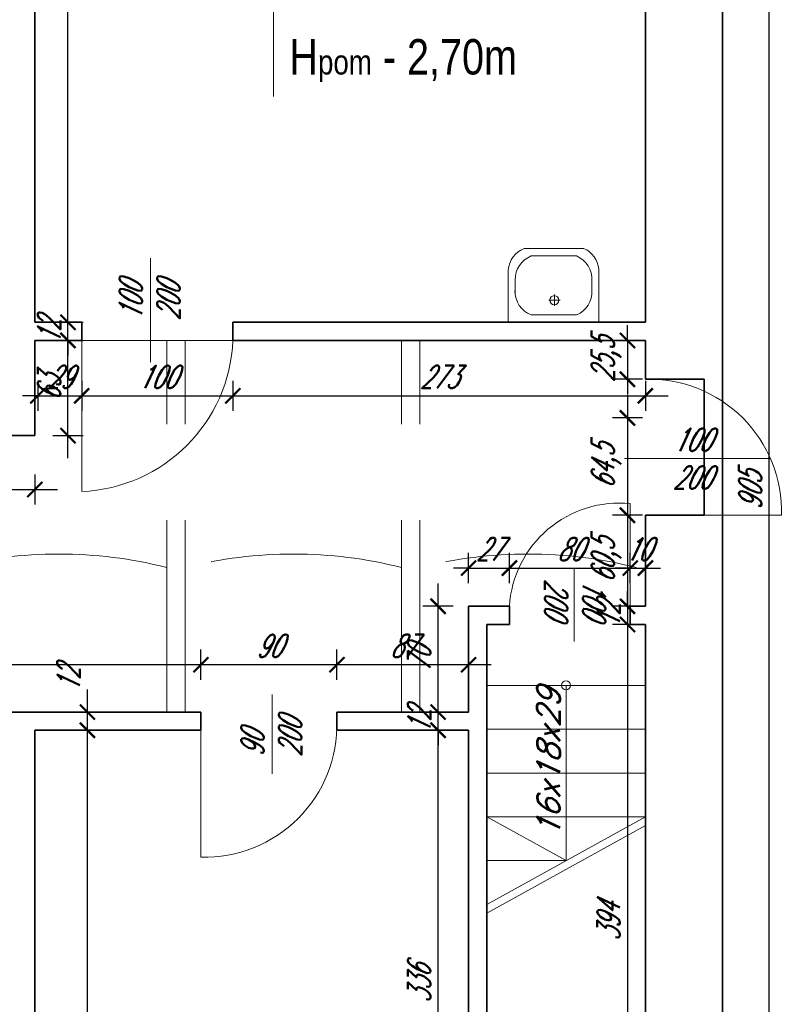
# Model space of a CAD drawing. Header units: millimetres. Extents: x 402 to 79005, y -7782 to 89952.
# Tile 173 of 256: x 25277 to 25783, y 31406 to 32058. Entities that reach past the tile are written whole.
import ezdxf

# ---------------------------------------------------------------- set-up
doc = ezdxf.new("R2010")
doc.units = ezdxf.units.MM
doc.header["$LTSCALE"] = 10
doc.linetypes.add('DASHED', pattern=[19.05, 12.7, -6.35])
doc.layers.get('0').update_dxf_attribs({"lineweight": 0})
doc.layers.get('Defpoints').update_dxf_attribs({"color": 253})
for name, color, linetype, lineweight in [('01 parter - ściany', 253, 'Continuous', 35), ('03_drzwi', 253, 'Continuous', 15), ('04-2_nad', 253, 'DASHED', 5), ('05-01_wymiary', 253, 'Continuous', 5), ('05-03_opis', 253, 'Continuous', 5), ('07_wyposażenie', 253, 'Continuous', 5), ('inw03-02_schody', 253, 'Continuous', 5)]:
    doc.layers.add(name, color=color, linetype=linetype, lineweight=lineweight)
doc.styles.add('ariel', font='ARIAL.TTF', dxfattribs={"width": 0.8})
doc.styles.add('ariel_wym', font='simplex.shx', dxfattribs={"width": 0.65, "oblique": 25})
doc.dimstyles.new('ariel 50 wnętrze', dxfattribs={"dimtxt": 15, "dimasz": 10, "dimexe": 10, "dimexo": 0, "dimgap": 5, "dimtad": 1, "dimdec": 1, "dimrnd": 0.5, "dimtxsty": 'ariel_wym', "dimblk": 'ARCHTICK', "dimcen": 2.5, "dimdle": 15, "dimazin": 0, "dimtfac": 1, "dimtdec": 1, "dimtix": 1, "dimtmove": 0, "dimatfit": 3, "dimldrblk": 'DOT', "dimfxl": 0, "dimarcsym": 0})

# ---------------------------------------------------------------- blocks, each defined once
blk = doc.blocks.new('_ArchTick')
at = {"color": 0, "linetype": 'ByBlock', "const_width": 0.15}
blk.add_lwpolyline([(-0.5, -0.5), (0.5, 0.5)], dxfattribs=at)
blk = doc.blocks.new('*D1272')
at = {"layer": '05-01_wymiary', "color": 0, "lineweight": -2}
for p, q in [((25321.62, 31138.5), (25321.62, 31602.5)), ((25311.62, 31587.5), (25331.62, 31587.5)), ((25311.62, 31153.5), (25331.62, 31153.5))]:
    blk.add_line(p, q, dxfattribs=at)
at = {"layer": 'Defpoints', "color": 0}
for p in [(25286.83, 31587.5), (25321.62, 31587.5), (25286.83, 31153.5)]:
    blk.add_point(p, dxfattribs=at)
at = {"layer": '05-01_wymiary', "color": 0, "lineweight": -2, "xscale": 10, "yscale": 10, "zscale": 10}
for p, rotation in [((25321.62, 31587.5), 90), ((25321.62, 31153.5), 270)]:
    blk.add_blockref('_ArchTick', p, dxfattribs=dict(at, rotation=rotation))
at = {"layer": '05-01_wymiary', "color": 0, "insert": (25309.12, 31370.5), "char_height": 15, "attachment_point": 5, "rotation": 90, "style": 'ariel_wym'}
blk.add_mtext('434', dxfattribs=at)
blk = doc.blocks.new('_Dot')
at = {"color": 0, "linetype": 'ByBlock', "lineweight": -2}
blk.add_line((-0.5, 0), (-1, 0), dxfattribs=at)
at = {"color": 0, "linetype": 'ByBlock', "const_width": 0.5}
blk.add_lwpolyline([(-0.25, 0, 1), (0.25, 0, 1)], format="xyb", close=True, dxfattribs=at)
blk = doc.blocks.new('*D1273')
at = {"layer": '05-01_wymiary', "color": 0, "lineweight": -2}
for p, q in [((25321.62, 31572.5), (25321.62, 31614.5)), ((25321.62, 31599.5), (25311.62, 31599.5)), ((25311.62, 31587.5), (25331.62, 31587.5))]:
    blk.add_line(p, q, dxfattribs=at)
at = {"layer": 'Defpoints', "color": 0}
for p in [(25321.62, 31599.5), (25321.62, 31599.5), (25286.83, 31587.5)]:
    blk.add_point(p, dxfattribs=at)
at = {"layer": '05-01_wymiary', "color": 0, "lineweight": -2, "xscale": 10, "yscale": 10, "zscale": 10}
for p, rotation in [((25321.62, 31599.5), 90), ((25321.62, 31587.5), 270)]:
    blk.add_blockref('_ArchTick', p, dxfattribs=dict(at, rotation=rotation))
at = {"layer": '05-01_wymiary', "color": 0, "insert": (25309.12, 31621.1), "char_height": 15, "attachment_point": 5, "rotation": 90, "style": 'ariel_wym'}
blk.add_mtext('12', dxfattribs=at)
blk = doc.blocks.new('*D1274')
at = {"layer": '05-01_wymiary', "color": 0, "lineweight": -2}
for p, q in [((25486.74, 31620.83), (25486.74, 31640.83)), ((25573.83, 31620.83), (25573.83, 31640.83)), ((25588.83, 31630.83), (25471.74, 31630.83))]:
    blk.add_line(p, q, dxfattribs=at)
at = {"layer": 'Defpoints', "color": 0}
for p in [(25486.74, 31630.83), (25486.74, 31599.5), (25573.83, 31599.5)]:
    blk.add_point(p, dxfattribs=at)
at = {"layer": '05-01_wymiary', "color": 0, "lineweight": -2, "xscale": 10, "yscale": 10, "zscale": 10, "rotation": 180}
blk.add_blockref('_ArchTick', (25486.74, 31630.83), dxfattribs=at)
at = {"layer": '05-01_wymiary', "color": 0, "lineweight": -2, "xscale": 10, "yscale": 10, "zscale": 10}
blk.add_blockref('_ArchTick', (25573.83, 31630.83), dxfattribs=at)
at = {"layer": '05-01_wymiary', "color": 0, "insert": (25530.29, 31643.33), "char_height": 15, "attachment_point": 5, "style": 'ariel_wym'}
blk.add_mtext('87', dxfattribs=at)
blk = doc.blocks.new('*D1275')
at = {"layer": '05-01_wymiary', "color": 0, "lineweight": -2}
for p, q in [((25396.74, 31620.83), (25396.74, 31640.83)), ((25486.74, 31620.83), (25486.74, 31640.83)), ((25501.74, 31630.83), (25381.74, 31630.83))]:
    blk.add_line(p, q, dxfattribs=at)
at = {"layer": 'Defpoints', "color": 0}
for p in [(25396.74, 31630.83), (25486.74, 31599.5), (25396.74, 31593.5)]:
    blk.add_point(p, dxfattribs=at)
at = {"layer": '05-01_wymiary', "color": 0, "lineweight": -2, "xscale": 10, "yscale": 10, "zscale": 10, "rotation": 180}
blk.add_blockref('_ArchTick', (25396.74, 31630.83), dxfattribs=at)
at = {"layer": '05-01_wymiary', "color": 0, "lineweight": -2, "xscale": 10, "yscale": 10, "zscale": 10}
blk.add_blockref('_ArchTick', (25486.74, 31630.83), dxfattribs=at)
at = {"layer": '05-01_wymiary', "color": 0, "insert": (25441.74, 31643.33), "char_height": 15, "attachment_point": 5, "style": 'ariel_wym'}
blk.add_mtext('90', dxfattribs=at)
blk = doc.blocks.new('*D1276')
at = {"layer": '05-01_wymiary', "color": 0, "lineweight": -2}
for p, q in [((25083.23, 31620.83), (25083.23, 31640.83)), ((25396.74, 31620.83), (25396.74, 31640.83)), ((25411.74, 31630.83), (25068.23, 31630.83))]:
    blk.add_line(p, q, dxfattribs=at)
at = {"layer": 'Defpoints', "color": 0}
for p in [(25083.23, 31630.83), (25083.23, 31599.5), (25396.74, 31593.5)]:
    blk.add_point(p, dxfattribs=at)
at = {"layer": '05-01_wymiary', "color": 0, "lineweight": -2, "xscale": 10, "yscale": 10, "zscale": 10, "rotation": 180}
blk.add_blockref('_ArchTick', (25083.23, 31630.83), dxfattribs=at)
at = {"layer": '05-01_wymiary', "color": 0, "lineweight": -2, "xscale": 10, "yscale": 10, "zscale": 10}
blk.add_blockref('_ArchTick', (25396.74, 31630.83), dxfattribs=at)
at = {"layer": '05-01_wymiary', "color": 0, "insert": (25239.99, 31644.76), "char_height": 15, "attachment_point": 5, "style": 'ariel_wym'}
blk.add_mtext('313,5', dxfattribs=at)
blk = doc.blocks.new('*D1312')
at = {"layer": '05-01_wymiary', "color": 0, "lineweight": -2}
for p, q in [((25201.85, 31756.8), (25201.85, 31736.8)), ((25286.83, 31756.8), (25286.83, 31736.8)), ((25186.85, 31746.8), (25301.83, 31746.8))]:
    blk.add_line(p, q, dxfattribs=at)
at = {"layer": 'Defpoints', "color": 0}
for p in [(25201.85, 31782.5), (25286.83, 31782.5), (25286.83, 31746.8)]:
    blk.add_point(p, dxfattribs=at)
at = {"layer": '05-01_wymiary', "color": 0, "lineweight": -2, "xscale": 10, "yscale": 10, "zscale": 10, "rotation": 180}
blk.add_blockref('_ArchTick', (25201.85, 31746.8), dxfattribs=at)
at = {"layer": '05-01_wymiary', "color": 0, "lineweight": -2, "xscale": 10, "yscale": 10, "zscale": 10}
blk.add_blockref('_ArchTick', (25286.83, 31746.8), dxfattribs=at)
at = {"layer": '05-01_wymiary', "color": 0, "insert": (25244.34, 31759.3), "char_height": 15, "attachment_point": 5, "style": 'ariel_wym'}
blk.add_mtext('85', dxfattribs=at)
blk = doc.blocks.new('*D1313')
at = {"layer": '05-01_wymiary', "color": 0, "lineweight": -2}
for p, q in [((25308.76, 31767.5), (25308.76, 31860.5)), ((25298.76, 31845.5), (25318.76, 31845.5)), ((25298.76, 31782.5), (25318.76, 31782.5))]:
    blk.add_line(p, q, dxfattribs=at)
at = {"layer": 'Defpoints', "color": 0}
for p in [(25286.83, 31845.5), (25308.76, 31845.5), (25286.83, 31782.5)]:
    blk.add_point(p, dxfattribs=at)
at = {"layer": '05-01_wymiary', "color": 0, "lineweight": -2, "xscale": 10, "yscale": 10, "zscale": 10}
for p, rotation in [((25308.76, 31845.5), 90), ((25308.76, 31782.5), 270)]:
    blk.add_blockref('_ArchTick', p, dxfattribs=dict(at, rotation=rotation))
at = {"layer": '05-01_wymiary', "color": 0, "insert": (25296.26, 31814), "char_height": 15, "attachment_point": 5, "rotation": 90, "style": 'ariel_wym'}
blk.add_mtext('63', dxfattribs=at)
blk = doc.blocks.new('*D1314')
at = {"layer": '05-01_wymiary', "color": 0, "lineweight": -2}
for p, q in [((25308.76, 31857.5), (25308.76, 31867.5)), ((25298.76, 31857.5), (25318.76, 31857.5)), ((25308.76, 31845.5), (25308.76, 31857.5)), ((25298.76, 31845.5), (25318.76, 31845.5)), ((25308.76, 31845.5), (25308.76, 31835.5))]:
    blk.add_line(p, q, dxfattribs=at)
at = {"layer": 'Defpoints', "color": 0}
for p in [(25286.83, 31857.5), (25308.76, 31857.5), (25286.83, 31845.5)]:
    blk.add_point(p, dxfattribs=at)
at = {"layer": '05-01_wymiary', "color": 0, "lineweight": -2, "xscale": 10, "yscale": 10, "zscale": 10}
for p, rotation in [((25308.76, 31857.5), 270), ((25308.76, 31845.5), 90)]:
    blk.add_blockref('_ArchTick', p, dxfattribs=dict(at, rotation=rotation))
at = {"layer": '05-01_wymiary', "color": 0, "insert": (25296.26, 31851.5), "char_height": 15, "attachment_point": 5, "rotation": 90, "style": 'ariel_wym'}
blk.add_mtext('12', dxfattribs=at)
blk = doc.blocks.new('*D1315')
at = {"layer": '05-01_wymiary', "color": 0, "lineweight": -2}
for p, q in [((25308.76, 31842.5), (25308.76, 32359.5)), ((25298.76, 32344.5), (25318.76, 32344.5)), ((25298.76, 31857.5), (25318.76, 31857.5))]:
    blk.add_line(p, q, dxfattribs=at)
at = {"layer": 'Defpoints', "color": 0}
for p in [(25286.83, 32344.5), (25308.76, 32344.5), (25286.83, 31857.5)]:
    blk.add_point(p, dxfattribs=at)
at = {"layer": '05-01_wymiary', "color": 0, "lineweight": -2, "xscale": 10, "yscale": 10, "zscale": 10}
for p, rotation in [((25308.76, 32344.5), 90), ((25308.76, 31857.5), 270)]:
    blk.add_blockref('_ArchTick', p, dxfattribs=dict(at, rotation=rotation))
at = {"layer": '05-01_wymiary', "color": 0, "insert": (25296.26, 32101), "char_height": 15, "attachment_point": 5, "rotation": 90, "style": 'ariel_wym'}
blk.add_mtext('487', dxfattribs=at)
blk = doc.blocks.new('*D1316')
at = {"layer": '05-01_wymiary', "color": 0, "lineweight": -2}
for p, q in [((25288.76, 31818.8), (25288.76, 31798.8)), ((25317.83, 31818.8), (25317.83, 31798.8)), ((25288.76, 31808.8), (25278.76, 31808.8)), ((25288.76, 31808.8), (25317.83, 31808.8)), ((25317.83, 31808.8), (25327.83, 31808.8))]:
    blk.add_line(p, q, dxfattribs=at)
at = {"layer": 'Defpoints', "color": 0}
for p in [(25288.76, 31845.5), (25317.83, 31845.5), (25317.83, 31808.8)]:
    blk.add_point(p, dxfattribs=at)
at = {"layer": '05-01_wymiary', "color": 0, "lineweight": -2, "xscale": 10, "yscale": 10, "zscale": 10}
blk.add_blockref('_ArchTick', (25288.76, 31808.8), dxfattribs=at)
at = {"layer": '05-01_wymiary', "color": 0, "lineweight": -2, "xscale": 10, "yscale": 10, "zscale": 10, "rotation": 180}
blk.add_blockref('_ArchTick', (25317.83, 31808.8), dxfattribs=at)
at = {"layer": '05-01_wymiary', "color": 0, "insert": (25303.3, 31821.3), "char_height": 15, "attachment_point": 5, "style": 'ariel_wym'}
blk.add_mtext('29', dxfattribs=at)
blk = doc.blocks.new('*D1317')
at = {"layer": '05-01_wymiary', "color": 0, "lineweight": -2}
for p, q in [((25317.83, 31818.8), (25317.83, 31798.8)), ((25417.83, 31818.8), (25417.83, 31798.8)), ((25302.83, 31808.8), (25432.83, 31808.8))]:
    blk.add_line(p, q, dxfattribs=at)
at = {"layer": 'Defpoints', "color": 0}
for p in [(25317.83, 31845.5), (25417.83, 31845.5), (25417.83, 31808.8)]:
    blk.add_point(p, dxfattribs=at)
at = {"layer": '05-01_wymiary', "color": 0, "lineweight": -2, "xscale": 10, "yscale": 10, "zscale": 10, "rotation": 180}
blk.add_blockref('_ArchTick', (25317.83, 31808.8), dxfattribs=at)
at = {"layer": '05-01_wymiary', "color": 0, "lineweight": -2, "xscale": 10, "yscale": 10, "zscale": 10}
blk.add_blockref('_ArchTick', (25417.83, 31808.8), dxfattribs=at)
at = {"layer": '05-01_wymiary', "color": 0, "insert": (25367.83, 31821.3), "char_height": 15, "attachment_point": 5, "style": 'ariel_wym'}
blk.add_mtext('100', dxfattribs=at)
blk = doc.blocks.new('*D1318')
at = {"layer": '05-01_wymiary', "color": 0, "lineweight": -2}
for p, q in [((25417.83, 31818.8), (25417.83, 31798.8)), ((25690.83, 31818.8), (25690.83, 31798.8)), ((25402.83, 31808.8), (25705.83, 31808.8))]:
    blk.add_line(p, q, dxfattribs=at)
at = {"layer": 'Defpoints', "color": 0}
for p in [(25417.83, 31845.5), (25690.83, 31845.5), (25690.83, 31808.8)]:
    blk.add_point(p, dxfattribs=at)
at = {"layer": '05-01_wymiary', "color": 0, "lineweight": -2, "xscale": 10, "yscale": 10, "zscale": 10, "rotation": 180}
blk.add_blockref('_ArchTick', (25417.83, 31808.8), dxfattribs=at)
at = {"layer": '05-01_wymiary', "color": 0, "lineweight": -2, "xscale": 10, "yscale": 10, "zscale": 10}
blk.add_blockref('_ArchTick', (25690.83, 31808.8), dxfattribs=at)
at = {"layer": '05-01_wymiary', "color": 0, "insert": (25554.33, 31821.3), "char_height": 15, "attachment_point": 5, "style": 'ariel_wym'}
blk.add_mtext('273', dxfattribs=at)
blk = doc.blocks.new('*D1319')
at = {"layer": '05-01_wymiary', "color": 0, "lineweight": -2}
for p, q in [((25678.99, 31845.5), (25678.99, 31855.5)), ((25688.99, 31845.5), (25668.99, 31845.5)), ((25678.99, 31845.5), (25678.99, 31819.8)), ((25688.99, 31819.8), (25668.99, 31819.8)), ((25678.99, 31819.8), (25678.99, 31809.8))]:
    blk.add_line(p, q, dxfattribs=at)
at = {"layer": 'Defpoints', "color": 0}
for p in [(25690.83, 31845.5), (25678.99, 31819.8), (25691.4, 31819.8)]:
    blk.add_point(p, dxfattribs=at)
at = {"layer": '05-01_wymiary', "color": 0, "lineweight": -2, "xscale": 10, "yscale": 10, "zscale": 10}
for p, rotation in [((25678.99, 31845.5), 270), ((25678.99, 31819.8), 90)]:
    blk.add_blockref('_ArchTick', p, dxfattribs=dict(at, rotation=rotation))
at = {"layer": '05-01_wymiary', "color": 0, "insert": (25665.06, 31832.65), "char_height": 15, "attachment_point": 5, "rotation": 90, "style": 'ariel_wym'}
blk.add_mtext('25,5', dxfattribs=at)
blk = doc.blocks.new('*D1320')
at = {"layer": '05-01_wymiary', "color": 0, "lineweight": -2}
for p, q in [((25678.99, 31809.18), (25678.99, 31714.78)), ((25688.99, 31794.18), (25668.99, 31794.18)), ((25688.99, 31729.78), (25668.99, 31729.78))]:
    blk.add_line(p, q, dxfattribs=at)
at = {"layer": 'Defpoints', "color": 0}
for p in [(25755.23, 31794.18), (25678.99, 31729.78), (25690.83, 31729.78)]:
    blk.add_point(p, dxfattribs=at)
at = {"layer": '05-01_wymiary', "color": 0, "lineweight": -2, "xscale": 10, "yscale": 10, "zscale": 10}
for p, rotation in [((25678.99, 31794.18), 90), ((25678.99, 31729.78), 270)]:
    blk.add_blockref('_ArchTick', p, dxfattribs=dict(at, rotation=rotation))
at = {"layer": '05-01_wymiary', "color": 0, "insert": (25665.06, 31761.98), "char_height": 15, "attachment_point": 5, "rotation": 90, "style": 'ariel_wym'}
blk.add_mtext('64,5', dxfattribs=at)
blk = doc.blocks.new('*D1321')
at = {"layer": '05-01_wymiary', "color": 0, "lineweight": -2}
for p, q in [((25678.99, 31744.78), (25678.99, 31654.5)), ((25688.99, 31729.78), (25668.99, 31729.78)), ((25688.99, 31669.5), (25668.99, 31669.5))]:
    blk.add_line(p, q, dxfattribs=at)
at = {"layer": 'Defpoints', "color": 0}
for p in [(25690.83, 31729.78), (25678.99, 31669.5), (25690.83, 31669.5)]:
    blk.add_point(p, dxfattribs=at)
at = {"layer": '05-01_wymiary', "color": 0, "lineweight": -2, "xscale": 10, "yscale": 10, "zscale": 10}
for p, rotation in [((25678.99, 31729.78), 90), ((25678.99, 31669.5), 270)]:
    blk.add_blockref('_ArchTick', p, dxfattribs=dict(at, rotation=rotation))
at = {"layer": '05-01_wymiary', "color": 0, "insert": (25665.06, 31699.64), "char_height": 15, "attachment_point": 5, "rotation": 90, "style": 'ariel_wym'}
blk.add_mtext('60,5', dxfattribs=at)
blk = doc.blocks.new('*D1322')
at = {"layer": '05-01_wymiary', "color": 0, "lineweight": -2}
for p, q in [((25678.99, 31669.5), (25678.99, 31679.5)), ((25688.99, 31669.5), (25668.99, 31669.5)), ((25678.99, 31669.5), (25678.99, 31657.5)), ((25688.99, 31657.5), (25668.99, 31657.5)), ((25678.99, 31657.5), (25678.99, 31647.5))]:
    blk.add_line(p, q, dxfattribs=at)
at = {"layer": 'Defpoints', "color": 0}
for p in [(25690.83, 31669.5), (25678.99, 31657.5), (25690.83, 31657.5)]:
    blk.add_point(p, dxfattribs=at)
at = {"layer": '05-01_wymiary', "color": 0, "lineweight": -2, "xscale": 10, "yscale": 10, "zscale": 10}
for p, rotation in [((25678.99, 31669.5), 270), ((25678.99, 31657.5), 90)]:
    blk.add_blockref('_ArchTick', p, dxfattribs=dict(at, rotation=rotation))
at = {"layer": '05-01_wymiary', "color": 0, "insert": (25666.49, 31663.5), "char_height": 15, "attachment_point": 5, "rotation": 90, "style": 'ariel_wym'}
blk.add_mtext('12', dxfattribs=at)
blk = doc.blocks.new('*D1323')
at = {"layer": '05-01_wymiary', "color": 0, "lineweight": -2}
for p, q in [((25678.99, 31672.5), (25678.99, 31248.5)), ((25688.99, 31657.5), (25668.99, 31657.5)), ((25688.99, 31263.5), (25668.99, 31263.5))]:
    blk.add_line(p, q, dxfattribs=at)
at = {"layer": 'Defpoints', "color": 0}
for p in [(25690.83, 31657.5), (25678.99, 31263.5), (25690.83, 31263.5)]:
    blk.add_point(p, dxfattribs=at)
at = {"layer": '05-01_wymiary', "color": 0, "lineweight": -2, "xscale": 10, "yscale": 10, "zscale": 10}
for p, rotation in [((25678.99, 31657.5), 90), ((25678.99, 31263.5), 270)]:
    blk.add_blockref('_ArchTick', p, dxfattribs=dict(at, rotation=rotation))
at = {"layer": '05-01_wymiary', "color": 0, "insert": (25666.49, 31460.5), "char_height": 15, "attachment_point": 5, "rotation": 90, "style": 'ariel_wym'}
blk.add_mtext('394', dxfattribs=at)
blk = doc.blocks.new('*D1329')
at = {"layer": '05-01_wymiary', "color": 0, "lineweight": -2}
for p, q in [((25772.77, 31278.5), (25772.77, 32213.5)), ((25762.77, 32198.5), (25782.77, 32198.5)), ((25762.77, 31293.5), (25782.77, 31293.5))]:
    blk.add_line(p, q, dxfattribs=at)
at = {"layer": 'Defpoints', "color": 0}
for p in [(25741.83, 32198.5), (25772.77, 32198.5), (25741.83, 31293.5)]:
    blk.add_point(p, dxfattribs=at)
at = {"layer": '05-01_wymiary', "color": 0, "lineweight": -2, "xscale": 10, "yscale": 10, "zscale": 10}
for p, rotation in [((25772.77, 32198.5), 90), ((25772.77, 31293.5), 270)]:
    blk.add_blockref('_ArchTick', p, dxfattribs=dict(at, rotation=rotation))
at = {"layer": '05-01_wymiary', "color": 0, "insert": (25760.27, 31746), "char_height": 15, "attachment_point": 5, "rotation": 90, "style": 'ariel_wym'}
blk.add_mtext('905', dxfattribs=at)
blk = doc.blocks.new('*D1333')
at = {"layer": '05-01_wymiary', "color": 0, "lineweight": -2}
for p, q in [((25553.66, 31236.5), (25553.66, 31602.5)), ((25563.66, 31587.5), (25543.66, 31587.5)), ((25563.66, 31251.5), (25543.66, 31251.5))]:
    blk.add_line(p, q, dxfattribs=at)
at = {"layer": 'Defpoints', "color": 0}
for p in [(25553.66, 31587.5), (25573.83, 31587.5), (25573.83, 31251.5)]:
    blk.add_point(p, dxfattribs=at)
at = {"layer": '05-01_wymiary', "color": 0, "lineweight": -2, "xscale": 10, "yscale": 10, "zscale": 10}
for p, rotation in [((25553.66, 31587.5), 90), ((25553.66, 31251.5), 270)]:
    blk.add_blockref('_ArchTick', p, dxfattribs=dict(at, rotation=rotation))
at = {"layer": '05-01_wymiary', "color": 0, "insert": (25541.16, 31419.5), "char_height": 15, "attachment_point": 5, "rotation": 90, "style": 'ariel_wym'}
blk.add_mtext('336', dxfattribs=at)
blk = doc.blocks.new('*D1334')
at = {"layer": '05-01_wymiary', "color": 0, "lineweight": -2}
for p, q in [((25553.66, 31599.5), (25553.66, 31609.5)), ((25563.66, 31599.5), (25543.66, 31599.5)), ((25553.66, 31587.5), (25553.66, 31599.5)), ((25563.66, 31587.5), (25543.66, 31587.5)), ((25553.66, 31587.5), (25553.66, 31577.5))]:
    blk.add_line(p, q, dxfattribs=at)
at = {"layer": 'Defpoints', "color": 0}
for p in [(25553.66, 31599.5), (25573.83, 31599.5), (25573.83, 31587.5)]:
    blk.add_point(p, dxfattribs=at)
at = {"layer": '05-01_wymiary', "color": 0, "lineweight": -2, "xscale": 10, "yscale": 10, "zscale": 10}
for p, rotation in [((25553.66, 31599.5), 270), ((25553.66, 31587.5), 90)]:
    blk.add_blockref('_ArchTick', p, dxfattribs=dict(at, rotation=rotation))
at = {"layer": '05-01_wymiary', "color": 0, "insert": (25541.16, 31593.5), "char_height": 15, "attachment_point": 5, "rotation": 90, "style": 'ariel_wym'}
blk.add_mtext('12', dxfattribs=at)
blk = doc.blocks.new('*D1335')
at = {"layer": '05-01_wymiary', "color": 0, "lineweight": -2}
for p, q in [((25553.66, 31584.5), (25553.66, 31684.5)), ((25563.66, 31669.5), (25543.66, 31669.5)), ((25563.66, 31599.5), (25543.66, 31599.5))]:
    blk.add_line(p, q, dxfattribs=at)
at = {"layer": 'Defpoints', "color": 0}
for p in [(25553.66, 31669.5), (25573.83, 31669.5), (25573.83, 31599.5)]:
    blk.add_point(p, dxfattribs=at)
at = {"layer": '05-01_wymiary', "color": 0, "lineweight": -2, "xscale": 10, "yscale": 10, "zscale": 10}
for p, rotation in [((25553.66, 31669.5), 90), ((25553.66, 31599.5), 270)]:
    blk.add_blockref('_ArchTick', p, dxfattribs=dict(at, rotation=rotation))
at = {"layer": '05-01_wymiary', "color": 0, "insert": (25541.16, 31634.5), "char_height": 15, "attachment_point": 5, "rotation": 90, "style": 'ariel_wym'}
blk.add_mtext('70', dxfattribs=at)
blk = doc.blocks.new('*D1336')
at = {"layer": '05-01_wymiary', "color": 0, "lineweight": -2}
for p, q in [((25573.83, 31684.79), (25573.83, 31704.79)), ((25600.83, 31684.79), (25600.83, 31704.79)), ((25573.83, 31694.79), (25563.83, 31694.79)), ((25573.83, 31694.79), (25600.83, 31694.79)), ((25600.83, 31694.79), (25610.83, 31694.79))]:
    blk.add_line(p, q, dxfattribs=at)
at = {"layer": 'Defpoints', "color": 0}
for p in [(25600.83, 31694.79), (25573.83, 31669.5), (25600.83, 31669.5)]:
    blk.add_point(p, dxfattribs=at)
at = {"layer": '05-01_wymiary', "color": 0, "lineweight": -2, "xscale": 10, "yscale": 10, "zscale": 10}
blk.add_blockref('_ArchTick', (25573.83, 31694.79), dxfattribs=at)
at = {"layer": '05-01_wymiary', "color": 0, "lineweight": -2, "xscale": 10, "yscale": 10, "zscale": 10, "rotation": 180}
blk.add_blockref('_ArchTick', (25600.83, 31694.79), dxfattribs=at)
at = {"layer": '05-01_wymiary', "color": 0, "insert": (25587.33, 31707.29), "char_height": 15, "attachment_point": 5, "style": 'ariel_wym'}
blk.add_mtext('27', dxfattribs=at)
blk = doc.blocks.new('*D1337')
at = {"layer": '05-01_wymiary', "color": 0, "lineweight": -2}
for p, q in [((25600.83, 31684.79), (25600.83, 31704.79)), ((25680.83, 31684.79), (25680.83, 31704.79)), ((25585.83, 31694.79), (25695.83, 31694.79))]:
    blk.add_line(p, q, dxfattribs=at)
at = {"layer": 'Defpoints', "color": 0}
for p in [(25680.83, 31694.79), (25600.83, 31669.5), (25680.83, 31669.5)]:
    blk.add_point(p, dxfattribs=at)
at = {"layer": '05-01_wymiary', "color": 0, "lineweight": -2, "xscale": 10, "yscale": 10, "zscale": 10, "rotation": 180}
blk.add_blockref('_ArchTick', (25600.83, 31694.79), dxfattribs=at)
at = {"layer": '05-01_wymiary', "color": 0, "lineweight": -2, "xscale": 10, "yscale": 10, "zscale": 10}
blk.add_blockref('_ArchTick', (25680.83, 31694.79), dxfattribs=at)
at = {"layer": '05-01_wymiary', "color": 0, "insert": (25640.83, 31707.29), "char_height": 15, "attachment_point": 5, "style": 'ariel_wym'}
blk.add_mtext('80', dxfattribs=at)
blk = doc.blocks.new('*D1338')
at = {"layer": '05-01_wymiary', "color": 0, "lineweight": -2}
for p, q in [((25680.83, 31684.79), (25680.83, 31704.79)), ((25690.83, 31684.79), (25690.83, 31704.79)), ((25680.83, 31694.79), (25670.83, 31694.79)), ((25680.83, 31694.79), (25690.83, 31694.79)), ((25690.83, 31694.79), (25700.83, 31694.79))]:
    blk.add_line(p, q, dxfattribs=at)
at = {"layer": 'Defpoints', "color": 0}
for p in [(25690.83, 31694.79), (25680.83, 31669.5), (25690.83, 31669.5)]:
    blk.add_point(p, dxfattribs=at)
at = {"layer": '05-01_wymiary', "color": 0, "lineweight": -2, "xscale": 10, "yscale": 10, "zscale": 10}
blk.add_blockref('_ArchTick', (25680.83, 31694.79), dxfattribs=at)
at = {"layer": '05-01_wymiary', "color": 0, "lineweight": -2, "xscale": 10, "yscale": 10, "zscale": 10, "rotation": 180}
blk.add_blockref('_ArchTick', (25690.83, 31694.79), dxfattribs=at)
at = {"layer": '05-01_wymiary', "color": 0, "insert": (25685.83, 31707.29), "char_height": 15, "attachment_point": 5, "style": 'ariel_wym'}
blk.add_mtext('10', dxfattribs=at)

msp = doc.modelspace()

# ---------------------------------------------------------------- linework, layer by layer
at = {"layer": '01 parter - ściany'}
for p, q in [((25286.83, 32344.5), (25286.83, 31857.5)), ((25690.83, 32344.5), (25690.83, 31857.5)), ((25741.83, 32198.5), (25741.83, 31819.78)), ((25286.83, 31857.5), (25317.83, 31857.5)), ((25317.83, 31845.5), (25317.83, 31857.5)), ((25417.83, 31845.5), (25417.83, 31857.5)), ((25417.83, 31857.5), (25690.83, 31857.5)), ((25286.83, 31845.5), (25286.83, 31782.5)), ((25286.83, 31845.5), (25317.83, 31845.5)), ((25417.83, 31845.5), (25690.83, 31845.5)), ((25690.83, 31845.5), (25690.83, 31819.78)), ((25690.83, 31819.78), (25729.83, 31819.78)), ((25729.83, 31819.78), (25729.83, 31729.78)), ((25741.83, 31819.78), (25741.83, 31729.78)), ((25201.85, 31782.5), (25286.83, 31782.5)), ((25690.83, 31729.78), (25690.83, 31669.5)), ((25690.83, 31729.78), (25729.83, 31729.78)), ((25741.83, 31729.78), (25741.83, 31293.5)), ((25573.83, 31599.5), (25573.83, 31669.5)), ((25573.83, 31669.5), (25600.83, 31669.5)), ((25600.83, 31669.5), (25590.83, 31669.5)), ((25600.83, 31669.5), (25600.83, 31657.5)), ((25680.83, 31669.5), (25690.83, 31669.5)), ((25690.83, 31669.5), (25680.83, 31669.5)), ((25680.83, 31669.5), (25680.83, 31657.5)), ((25585.83, 31263.5), (25585.83, 31657.5)), ((25585.83, 31657.5), (25600.83, 31657.5)), ((25690.83, 31657.5), (25680.83, 31657.5)), ((25690.83, 31657.5), (25690.83, 31263.5)), ((25083.23, 31599.5), (25396.74, 31599.5)), ((25396.74, 31599.5), (25396.74, 31587.5)), ((25486.74, 31599.5), (25573.83, 31599.5)), ((25486.74, 31587.5), (25486.74, 31599.5)), ((25286.83, 31587.5), (25396.74, 31587.5)), ((25286.83, 31587.5), (25286.83, 31153.5)), ((25486.74, 31587.5), (25573.83, 31587.5)), ((25573.83, 31251.5), (25573.83, 31587.5))]:
    msp.add_line(p, q, dxfattribs=at)
at = {"layer": '03_drzwi'}
for p, q in [((25363.45, 31900.04), (25363.46, 31831.16)), ((25317.9, 31745.5), (25317.83, 31845.5)), ((25773.58, 31767.26), (25676.99, 31767.25)), ((25680.83, 31737.5), (25680.83, 31657.5)), ((25780.83, 31729.78), (25690.83, 31729.78)), ((25643.74, 31646.2), (25643.73, 31694.72)), ((25443.95, 31611.22), (25443.96, 31558.64)), ((25396.74, 31503.5), (25396.74, 31593.5))]:
    msp.add_line(p, q, dxfattribs=at)
for centre, radius, start, end in [((25313.61, 31849.72), 104.31, 272.35886, 357.67862), ((25693.33, 31732.28), 87.54, 358.36614, 91.63386), ((25673.6, 31664.95), 72.9, 84.30321, 176.42586), ((25399.15, 31591.09), 87.62, 268.42449, 1.57551)]:
    msp.add_arc(centre, radius, start, end, dxfattribs=at)
at = {"layer": '04-2_nad'}
for p, q in [((25318.76, 31845.5), (25417.83, 31845.5)), ((25374.26, 31599.5), (25374.26, 31845.5)), ((25386.26, 31599.5), (25386.26, 31845.5)), ((25529.55, 31599.5), (25529.55, 31845.5)), ((25541.55, 31599.5), (25541.55, 31845.5))]:
    msp.add_line(p, q, dxfattribs=at)
for centre in [(25302.62, 31410.68), (25457.91, 31410.68), (25613.19, 31410.68)]:
    msp.add_arc(centre, 293.39, 75.86609, 104.13391, dxfattribs=at)
at = {"layer": '05-03_opis'}
msp.add_line((25444.83, 32176.51), (25444.83, 32006.93), dxfattribs=at)
at = {"layer": '07_wyposażenie', "ltscale": 2}
for p, q in [((25610.65, 31906.39), (25650, 31906.4)), ((25645.28, 31901.41), (25615.21, 31901.4)), ((25600.08, 31857.59), (25600.06, 31892.43)), ((25660.06, 31893.13), (25660.07, 31857.72)), ((25604.61, 31885.85), (25604.62, 31876.35)), ((25655.49, 31885.87), (25655.49, 31876.37)), ((25634.36, 31872.14), (25626.86, 31872.13)), ((25630.61, 31868.39), (25630.61, 31875.89)), ((25645.3, 31862.42), (25615.23, 31862.4)), ((25600.14, 31857.53), (25660.05, 31857.5))]:
    msp.add_line(p, q, dxfattribs=at)
msp.add_circle((25630.61, 31872.14), 3, dxfattribs=at)
for centre, radius, start, end in [((25616.84, 31890.71), 16.85, 111.56089, 175.17223), ((25643.36, 31890.95), 16.82, 6.00329, 66.78825), ((25621.55, 31885.66), 16.94, 111.6503, 180.35723), ((25638.57, 31885.86), 16.94, 357.95655, 66.66348), ((25621.42, 31878.14), 16.91, 179.66632, 248.55775), ((25638.58, 31877.96), 16.94, 293.3871, 2.09403)]:
    msp.add_arc(centre, radius, start, end, dxfattribs=at)
at = {"layer": 'inw03-02_schody'}
for p, q in [((25600.83, 31669.5), (25573.83, 31669.5)), ((25579.83, 31669.5), (25600.83, 31669.5)), ((25600.83, 31657.5), (25600.83, 31669.5)), ((25600.83, 31657.5), (25585.83, 31657.5)), ((25585.83, 31617.15), (25690.83, 31617.15)), ((25638.33, 31617.15), (25638.33, 31501.15)), ((25585.83, 31588.15), (25690.83, 31588.15)), ((25585.83, 31559.15), (25690.83, 31559.15)), ((25585.83, 31559.15), (25690.83, 31559.15)), ((25585.83, 31530.15), (25690.83, 31530.15)), ((25585.83, 31472.15), (25690.83, 31530.15)), ((25638.33, 31501.15), (25585.83, 31530.15)), ((25585.83, 31466.43), (25690.83, 31524.43)), ((25585.83, 31501.15), (25638.33, 31501.15))]:
    msp.add_line(p, q, dxfattribs=at)
msp.add_circle((25638.33, 31617.15), 3, dxfattribs=at)

# ---------------------------------------------------------------- texts
at = {"layer": '03_drzwi', "char_height": 15, "width": 160.5905, "attachment_point": 1, "style": 'ariel_wym'}
for s, insert, rotation in [('100\\P200', (25342.8, 31858.81), 90), ('100\\P200', (25664.35, 31687.42), 270), ('90\\P200', (25423.31, 31569.98), 90)]:
    msp.add_mtext(s, dxfattribs=dict(at, insert=insert, rotation=rotation))
at = {"layer": '03_drzwi', "insert": (25709.17, 31787.26), "char_height": 15, "width": 160.5905, "attachment_point": 1, "style": 'ariel_wym'}
msp.add_mtext('100\\P200', dxfattribs=at)
at = {"layer": '05-03_opis', "insert": (25448.02, 32030.77), "char_height": 23.4234, "width": 322.789, "attachment_point": 4, "style": 'ariel'}
msp.add_mtext('{\\fArial|b0|i0|c238|p34; H\\H0.7x;pom\\H1.429x; - 2,70m}', dxfattribs=at)
at = {"layer": '05-03_opis', "lineweight": 0, "insert": (25626.69, 31565.62), "char_height": 15, "width": 55, "attachment_point": 5, "rotation": 90, "style": 'ariel_wym'}
msp.add_mtext('{\\W1;16x18x29}', dxfattribs=at)

# ---------------------------------------------------------------- dimensions: what is measured, and where the dimension line sits
at = {"layer": '05-01_wymiary'}
for base, p1, p2, picture, middle in [((25308.76, 32344.5), (25286.83, 31857.5), (25286.83, 32344.5), '*D1315', (25296.26, 32101)), ((25772.77, 32198.5), (25741.83, 31293.5), (25741.83, 32198.5), '*D1329', (25760.27, 31746)), ((25308.76, 31857.5), (25286.83, 31845.5), (25286.83, 31857.5), '*D1314', (25296.26, 31851.5)), ((25678.99, 31729.78), (25755.23, 31794.18), (25690.83, 31729.78), '*D1320', (25665.06, 31761.98)), ((25678.99, 31669.5), (25690.83, 31729.78), (25690.83, 31669.5), '*D1321', (25665.06, 31699.64)), ((25553.66, 31669.5), (25573.83, 31599.5), (25573.83, 31669.5), '*D1335', (25541.16, 31634.5)), ((25678.99, 31657.5), (25690.83, 31669.5), (25690.83, 31657.5), '*D1322', (25666.49, 31663.5)), ((25678.99, 31263.5), (25690.83, 31657.5), (25690.83, 31263.5), '*D1323', (25666.49, 31460.5)), ((25553.66, 31599.5), (25573.83, 31587.5), (25573.83, 31599.5), '*D1334', (25541.16, 31593.5))]:
    dim = msp.add_linear_dim(base=base, p1=p1, p2=p2, angle=90, dimstyle='ariel 50 wnętrze', override={"dimtmove": 1}, dxfattribs=at)
    dim.commit()
    dim.dimension.update_dxf_attribs({"geometry": picture, "text_midpoint": middle})
for base, p1, p2, picture, middle in [((25308.76, 31845.5), (25286.83, 31782.5), (25286.83, 31845.5), '*D1313', (25296.26, 31814)), ((25678.99, 31819.8), (25690.83, 31845.5), (25691.4, 31819.8), '*D1319', (25665.06, 31832.65)), ((25321.62, 31587.5), (25286.83, 31153.5), (25286.83, 31587.5), '*D1272', (25309.12, 31370.5)), ((25553.66, 31587.5), (25573.83, 31251.5), (25573.83, 31587.5), '*D1333', (25541.16, 31419.5))]:
    dim = msp.add_linear_dim(base=base, p1=p1, p2=p2, angle=90, dimstyle='ariel 50 wnętrze', dxfattribs=at)
    dim.commit()
    dim.dimension.update_dxf_attribs({"geometry": picture, "text_midpoint": middle})
for base, p1, p2, picture, middle in [((25317.83, 31808.8), (25288.76, 31845.5), (25317.83, 31845.5), '*D1316', (25303.3, 31821.3)), ((25600.83, 31694.79), (25573.83, 31669.5), (25600.83, 31669.5), '*D1336', (25587.33, 31707.29)), ((25486.74, 31630.83), (25573.83, 31599.5), (25486.74, 31599.5), '*D1274', (25530.29, 31643.33))]:
    dim = msp.add_linear_dim(base=base, p1=p1, p2=p2, dimstyle='ariel 50 wnętrze', dxfattribs=at)
    dim.commit()
    dim.dimension.update_dxf_attribs({"geometry": picture, "text_midpoint": middle})
for base, p1, p2, picture, middle in [((25417.83, 31808.8), (25317.83, 31845.5), (25417.83, 31845.5), '*D1317', (25367.83, 31821.3)), ((25690.83, 31808.8), (25417.83, 31845.5), (25690.83, 31845.5), '*D1318', (25554.33, 31821.3)), ((25286.83, 31746.8), (25201.85, 31782.5), (25286.83, 31782.5), '*D1312', (25244.34, 31759.3)), ((25680.83, 31694.79), (25600.83, 31669.5), (25680.83, 31669.5), '*D1337', (25640.83, 31707.29)), ((25690.83, 31694.79), (25680.83, 31669.5), (25690.83, 31669.5), '*D1338', (25685.83, 31707.29)), ((25083.23, 31630.83), (25396.74, 31593.5), (25083.23, 31599.5), '*D1276', (25239.99, 31644.76)), ((25396.74, 31630.83), (25486.74, 31599.5), (25396.74, 31593.5), '*D1275', (25441.74, 31643.33))]:
    dim = msp.add_linear_dim(base=base, p1=p1, p2=p2, dimstyle='ariel 50 wnętrze', override={"dimtmove": 1}, dxfattribs=at)
    dim.commit()
    dim.dimension.update_dxf_attribs({"geometry": picture, "text_midpoint": middle})
dim = msp.add_linear_dim(base=(25321.62, 31599.5), p1=(25286.83, 31587.5), p2=(25321.62, 31599.5), angle=90, dimstyle='ariel 50 wnętrze', override={"dimtmove": 1}, dxfattribs=at)
dim.commit()
dim.dimension.update_dxf_attribs({"geometry": '*D1273', "text_midpoint": (25321.62, 31621.1), "dimtype": 160})

doc.saveas('drawing.dxf')
